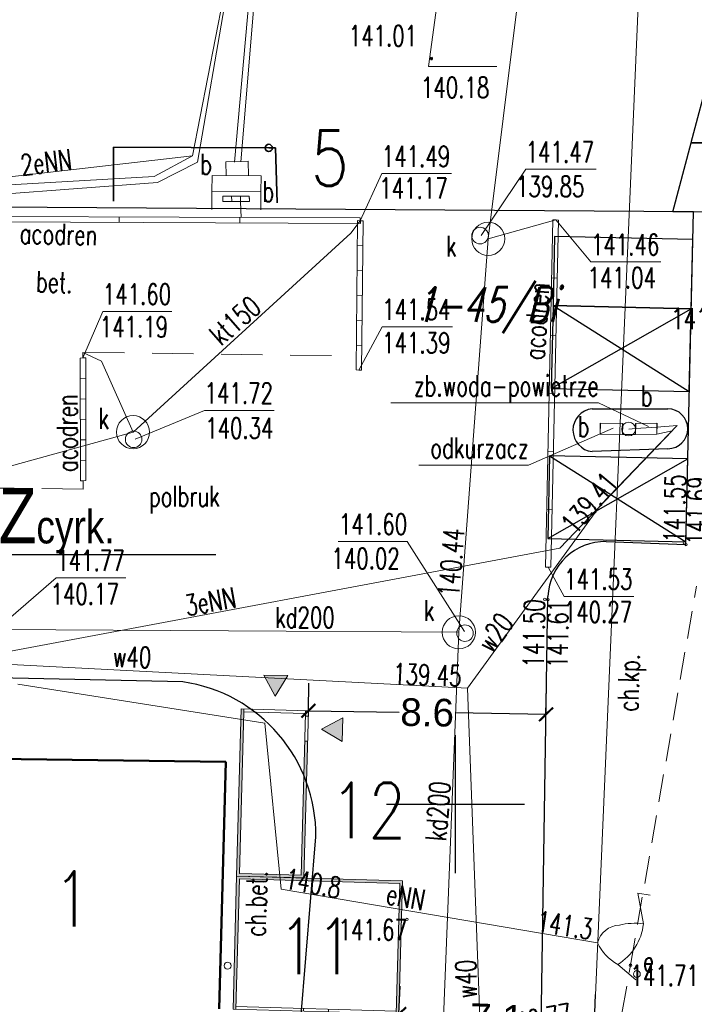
# Model space of a CAD drawing. Header units: feet. Extents: x 7588777 to 15179262, y 5780086 to 11560165.
# Tile 26 of 32: x 14139066 to 14139090, y 11498699 to 11498734. Entities that reach past the tile are written whole.
import ezdxf
from ezdxf import colors
from ezdxf.entities.mleader import LeaderData, LeaderLine
from ezdxf.enums import TextEntityAlignment as Align
from ezdxf.math import Vec2, Vec3

# ---------------------------------------------------------------- set-up
doc = ezdxf.new("R2010")
doc.units = ezdxf.units.FT
doc.header["$MEASUREMENT"] = 0
for name, pattern in [('1', [0]), ('1_14', [1, -1]), ('1_KTCR02', [1.5, 1, -0.5]), ('3_EGBU_A', [0]), ('4', [2.5, 1.5, -1])]:
    doc.linetypes.add(name, pattern=pattern)
doc.layers.get('0').update_dxf_attribs({"color": 250, "linetype": 'CONTINUOUS', "lineweight": 100})
doc.layers.get('Defpoints').update_dxf_attribs({"linetype": 'CONTINUOUS'})
for name, color, linetype, lineweight in [('_kontenery', 6, 'CONTINUOUS', 18), ('_opis znaczniki', 7, 'CONTINUOUS', 35), ('_por', 8, 'CONTINUOUS', 25), ('_wymiary', 7, 'CONTINUOUS', 18), ('ZZSanitarna', 42, 'CONTINUOUS', 30)]:
    doc.layers.add(name, color=color, linetype=linetype, lineweight=lineweight)
for name, color, linetype, lineweight, transparency in [('EGBB_L_0', 7, '3_EGBU_A', 50, 0.7), ('KRZYZE_L_1', 7, '1', 25, 0.7), ('KTCR_E_T_1', 7, 'CONTINUOUS', 15, 0.7), ('KTCR_L_1', 7, '1_KTCR02', 18, 0.7), ('Numery_uzytkow', 3, 'CONTINUOUS', 9, 0.7), ('RTPW_T_1', 7, 'CONTINUOUS', 15, 0.7), ('SDROK_T_0', 7, 'CONTINUOUS', 18, 0.7), ('SDROK_T_2', 7, 'CONTINUOUS', 18, 0.7), ('SDRPK_L_0', 7, '1', 25, 0.7), ('SDRPK_L_2', 7, '4', 18, 0.7), ('SZOPO_L_0', 7, 'CONTINUOUS', 35, 0.7), ('UEEOCN_T_0', 1, 'CONTINUOUS', 18, 0.7), ('UEEOON_T_0', 1, 'CONTINUOUS', 18, 0.7), ('UEEPAN_T_0', 1, 'CONTINUOUS', 18, 0.7), ('UEEPON_L_0', 1, '1', 18, 0.7), ('UINPA_L_3', 7, '1', 18, 0.7), ('UINPA_T_3', 7, 'CONTINUOUS', 18, 0.7), ('UINPO_L_4', 7, '1', 18, 0.7), ('UKKOAD_T_0', 34, 'CONTINUOUS', 18, 0.7), ('UKKOCD_T_0', 34, 'CONTINUOUS', 18, 0.7), ('UKKOCS_T_0', 34, 'CONTINUOUS', 18, 0.7), ('UKKOOD_T_0', 34, 'CONTINUOUS', 18, 0.7), ('UKKPAD_L_0', 34, '1', 18, 0.7), ('UKKPAD_T_0', 34, 'CONTINUOUS', 18, 0.7), ('UKKPOD_L_0', 34, '1', 18, 0.7), ('UWWOC_T_0', 5, 'CONTINUOUS', 18, 0.7), ('UWWOO_T_0', 5, 'CONTINUOUS', 18, 0.7), ('UWWPA_L_0', 5, '1', 18, 0.7), ('UWWPO_L_0', 5, '1', 18, 0.7), ('WUKOS_T_0', 14, 'CONTINUOUS', 18, 0.7)]:
    doc.layers.add(name, color=color, linetype=linetype, lineweight=lineweight, transparency=transparency)
doc.styles.add('Arial', font='arial.ttf')
doc.styles.add('ISOCP', font='isocpeur.ttf')
doc.styles.add('ROMANS', font='romans.shx', dxfattribs={"width": 0.8})
doc.styles.get("Standard").update_dxf_attribs({"font": 'Simplex.SHX', "width": 0.75})
doc.dimstyles.new('PZT-AS', dxfattribs={"dimtxt": 1, "dimasz": 0.5, "dimexe": 1, "dimexo": 1, "dimgap": 0.1, "dimtad": 0, "dimdec": 1, "dimrnd": 0.0005, "dimzin": 0, "dimdsep": 46, "dimtxsty": 'Arial', "dimblk": 'ARCHTICK', "dimcen": 0.5, "dimclrd": 256, "dimclre": 256, "dimclrt": 256, "dimazin": 0, "dimtfac": 1, "dimtdec": 1, "dimtofl": 0, "dimtmove": 0, "dimatfit": 3, "dimldrblk": 'ARCHTICK', "dimfxl": 0, "dimtolj": 1, "dimtzin": 0, "dimarcsym": 0})

# ---------------------------------------------------------------- blocks, each defined once
blk = doc.blocks.new('1_RTPW02')
at = {"linetype": 'Continuous'}
blk.add_circle((0, 0), 0.045, dxfattribs=at)
blk = doc.blocks.new('ARM')
at = {"linetype": 'Continuous'}
blk.add_circle((0, 0), 0.125, dxfattribs=at)
blk = doc.blocks.new('WSP')
at = {"linetype": 'Continuous'}
blk.add_circle((0, 0), 0.045, dxfattribs=at)
blk = doc.blocks.new('gdfgdgdg')
h = blk.add_hatch(color=256)
h.dxf.hatch_style = 1
h.paths.add_polyline_path([(6549963.121, 5545338.992), (6549957.111, 5545338.992), (6549957.111, 5545334.172), (6549957.211, 5545334.172), (6549957.211, 5545338.892), (6549963.021, 5545338.892), (6549963.021, 5545334.172), (6549963.121, 5545334.172)])
h = blk.add_hatch()
h.set_pattern_fill('ANSI31', color=256)
h.set_pattern_definition([(45, (0, 0), (-2.2450640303, 2.2450640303), [])])
h.paths.add_polyline_path([(6549959.683, 5545332.922), (6549960.549, 5545332.922), (6549960.116, 5545333.672)])
h = blk.add_hatch(color=256)
h.dxf.hatch_style = 1
h.paths.add_polyline_path([(6549960.116, 5545333.672), (6549959.683, 5545332.922), (6549960.549, 5545332.922)])
for p, q in [((6549963.021, 5545338.892), (6549957.211, 5545338.892)), ((6549957.211, 5545338.892), (6549957.211, 5545334.172)), ((6549963.021, 5545334.172), (6549963.021, 5545338.892)), ((6549957.211, 5545334.272), (6549963.021, 5545334.272))]:
    blk.add_line(p, q)
for points in [[(6549957.111, 5545334.172), (6549963.121, 5545334.172), (6549963.121, 5545338.992), (6549957.111, 5545338.992)], [(6549960.116, 5545333.672), (6549959.683, 5545332.922), (6549960.549, 5545332.922)]]:
    blk.add_lwpolyline(points, close=True)
for points in [[(6549959.666, 5545334.272), (6549959.666, 5545334.172)], [(6549960.566, 5545334.272), (6549960.566, 5545334.172)]]:
    blk.add_lwpolyline(points)
blk = doc.blocks.new('hghfghgfhfghfh')
h = blk.add_hatch(color=256)
h.dxf.hatch_style = 1
h.paths.add_polyline_path([(6549953.189, 5545332.606), (6549953.189, 5545330.176), (6549958.139, 5545330.176), (6549958.139, 5545330.276), (6549953.289, 5545330.276), (6549953.289, 5545332.506), (6549959.139, 5545332.506), (6549959.239, 5545332.506), (6549959.239, 5545332.606)])
h.paths.add_polyline_path([(6549959.139, 5545330.276), (6549959.039, 5545330.276), (6549959.039, 5545330.176), (6549959.239, 5545330.176), (6549959.239, 5545330.276)], flags=17)
h = blk.add_hatch(color=256)
h.dxf.hatch_style = 1
h.paths.add_polyline_path([(6549959.022, 5545328.926), (6549958.589, 5545329.676), (6549958.156, 5545328.926)])
h.paths.add_polyline_path([(6549960.489, 5545331.824), (6549959.739, 5545331.391), (6549960.489, 5545330.958)])
for p, q in [((6549958.139, 5545330.276), (6549958.139, 5545330.176)), ((6549959.039, 5545330.276), (6549959.039, 5545330.176)), ((6549959.139, 5545330.276), (6549959.239, 5545330.276))]:
    blk.add_line(p, q)
for points in [[(6549953.189, 5545330.176), (6549959.239, 5545330.176), (6549959.239, 5545332.606), (6549953.189, 5545332.606)], [(6549953.289, 5545330.276), (6549959.139, 5545330.276), (6549959.139, 5545332.506), (6549953.289, 5545332.506)], [(6549959.739, 5545331.391), (6549960.489, 5545331.824), (6549960.489, 5545330.958)], [(6549958.589, 5545329.676), (6549958.156, 5545328.926), (6549959.022, 5545328.926)]]:
    blk.add_lwpolyline(points, close=True)
blk.add_lwpolyline([(6549959.139, 5545332.506), (6549959.239, 5545332.506)])
blk = doc.blocks.new('_ArchTick')
at = {"color": 0, "linetype": 'ByBlock', "const_width": 0.15}
blk.add_lwpolyline([(-0.5, -0.5), (0.5, 0.5)], dxfattribs=at)
blk = doc.blocks.new('*D61')
at = {"layer": '_wymiary', "lineweight": -2}
for p, q in [((14139079.511, 11498698.474), (14139079.554, 11498699.473)), ((14139086.583, 11498698.17), (14139086.626, 11498699.169)), ((14139079.511, 11498698.474), (14139082.138, 11498698.361)), ((14139086.583, 11498698.17), (14139083.956, 11498698.283))]:
    blk.add_line(p, q, dxfattribs=at)
at = {"layer": 'Defpoints', "color": 0}
for p in [(14139079.511, 11498698.474), (14139086.583, 11498698.17), (14139086.583, 11498698.17)]:
    blk.add_point(p, dxfattribs=at)
at = {"layer": '_wymiary', "lineweight": -2, "xscale": 0.5, "yscale": 0.5, "zscale": 0.5}
for p, rotation in [((14139079.511, 11498698.474), 177.5341207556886), ((14139086.583, 11498698.17), 357.5341207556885)]:
    blk.add_blockref('_ArchTick', p, dxfattribs=dict(at, rotation=rotation))
at = {"layer": '_wymiary', "insert": (14139083.047, 11498698.322), "char_height": 1, "attachment_point": 5, "rotation": 357.5341, "style": 'Arial'}
blk.add_mtext('\\A1;7.1', dxfattribs=at)
blk = doc.blocks.new('*D62')
at = {"layer": '_wymiary', "lineweight": -2}
for p, q in [((14139076.23, 11498709.438), (14139076.245, 11498710.438)), ((14139084.832, 11498709.309), (14139084.847, 11498710.309)), ((14139076.23, 11498709.438), (14139079.521, 11498709.389)), ((14139084.832, 11498709.309), (14139081.542, 11498709.359))]:
    blk.add_line(p, q, dxfattribs=at)
at = {"layer": 'Defpoints', "color": 0}
for p in [(14139076.23, 11498709.438), (14139084.832, 11498709.309), (14139084.832, 11498709.309)]:
    blk.add_point(p, dxfattribs=at)
at = {"layer": '_wymiary', "lineweight": -2, "xscale": 0.5, "yscale": 0.5, "zscale": 0.5}
for p, rotation in [((14139076.23, 11498709.438), 179.1380952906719), ((14139084.832, 11498709.309), 359.1380952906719)]:
    blk.add_blockref('_ArchTick', p, dxfattribs=dict(at, rotation=rotation))
at = {"layer": '_wymiary', "insert": (14139080.531, 11498709.374), "char_height": 1, "attachment_point": 5, "rotation": 359.1381, "style": 'Arial'}
blk.add_mtext('\\A1;8.6', dxfattribs=at)

msp = doc.modelspace()

# ---------------------------------------------------------------- linework, layer by layer
at = {"layer": '_por'}
for points in [[(14139095.2539, 11498729.963), (14139090.0887, 11498729.9947), (14139090.7522, 11498732.4907), (14139095.9174, 11498732.459), (14139095.2539, 11498729.963)], [(14139094.5894, 11498727.4631), (14139089.4242, 11498727.4948), (14139090.0877, 11498729.9908), (14139095.2529, 11498729.9591), (14139094.5894, 11498727.4631)]]:
    msp.add_lwpolyline(points, dxfattribs=at)
msp.add_lwpolyline([(14139090.0868, 11498723.9868), (14139090.144, 11498726.4861), (14139085.1453, 11498726.6006), (14139085.0881, 11498724.1012)], close=True, dxfattribs=at)
at = {"layer": '_por', "color": 85}
for points in [[(14139090.0181, 11498720.9875), (14139090.0868, 11498723.9868), (14139085.0881, 11498724.1012), (14139085.0194, 11498721.102)], [(14139089.8937, 11498715.5547), (14139089.9624, 11498718.5539), (14139084.9637, 11498718.6684), (14139084.895, 11498715.6692)]]:
    msp.add_lwpolyline(points, close=True, dxfattribs=at)
for points in [[(14139085.0194, 11498721.102), (14139090.0868, 11498723.9868)], [(14139085.0881, 11498724.1012), (14139090.0181, 11498720.9875)], [(14139084.895, 11498715.6692), (14139089.9624, 11498718.5539)], [(14139084.9636, 11498718.6636), (14139089.8937, 11498715.5547)]]:
    msp.add_lwpolyline(points, dxfattribs=at)
at = {"layer": 'EGBB_L_0', "linetype": '3_EGBU_A'}
for p, q in [((14139073.2483, 11498707.5903), (14139064.3565, 11498707.7073)), ((14139073.003, 11498698.6529), (14139073.2483, 11498707.5903))]:
    msp.add_line(p, q, dxfattribs=at)
at = {"layer": 'KRZYZE_L_1', "linetype": '1'}
for p, q in [((14139081.559, 11498703.5624), (14139081.559, 11498708.5624)), ((14139079.059, 11498706.0624), (14139084.059, 11498706.0624))]:
    msp.add_line(p, q, dxfattribs=at)
at = {"layer": 'KTCR_L_1', "linetype": '1_14'}
msp.add_line((14139089.219, 11498759.3724), (14139086.279, 11498691.1024), dxfattribs=at)
at = {"layer": 'KTCR_L_1', "linetype": '1_KTCR02'}
for p, q in [((14139087.889, 11498700.2324), (14139090.279, 11498713.9524)), ((14139086.279, 11498691.1024), (14139087.889, 11498700.2324))]:
    msp.add_line(p, q, dxfattribs=at)
at = {"layer": 'SDRPK_L_0', "linetype": '1'}
for p, q in [((14139090.1669, 11498727.4858), (14139049.9041, 11498727.7569)), ((14139089.8914, 11498715.4548), (14139090.1669, 11498727.4858)), ((14139086.5027, 11498720.3665), (14139089.2451, 11498720.3615)), ((14139086.7947, 11498719.8483), (14139086.7931, 11498719.6481)), ((14139087.606, 11498719.8323), (14139087.6044, 11498719.6321)), ((14139088.0764, 11498719.8321), (14139088.0748, 11498719.6318)), ((14139088.8464, 11498719.8444), (14139088.8448, 11498719.6442)), ((14139089.2455, 11498718.9204), (14139086.5078, 11498718.8155)), ((14139087.0146, 11498715.5641), (14139089.8914, 11498715.4548)), ((14139084.5189, 11498688.478), (14139084.8964, 11498713.5737)), ((14139071.6856, 11498710.487), (14139064.4234, 11498710.6425)), ((14139075.9603, 11498698.2967), (14139076.5048, 11498704.8748))]:
    msp.add_line(p, q, dxfattribs=at)
for centre, radius, start, end in [((14139086.5881, 11498719.5912), 0.7799, 96.28665, 264.08799), ((14139089.2447, 11498719.641), 0.7206, 270.06817, 89.96818), ((14139086.9839, 11498713.4746), 2.0898, 89.15834, 177.28084), ((14139070.8855, 11498704.9248), 5.6195, 359.48989, 81.81479)]:
    msp.add_arc(centre, radius, start, end, dxfattribs=at)
at = {"layer": 'SDRPK_L_2', "linetype": '4'}
for p, q in [((14139072.7423, 11498728.2254), (14139072.7396, 11498727.5748)), ((14139074.5143, 11498728.2097), (14139074.5112, 11498727.5691)), ((14139094.5894, 11498727.4631), (14139090.1669, 11498727.4858)), ((14139068.0712, 11498722.2047), (14139068.0728, 11498722.4049)), ((14139068.0728, 11498722.4049), (14139077.9258, 11498722.2782)), ((14139068.0802, 11498717.4613), (14139051.9503, 11498717.6347)), ((14139068.0776, 11498717.7614), (14139068.0802, 11498717.4613))]:
    msp.add_line(p, q, dxfattribs=at)
at = {"layer": 'SZOPO_L_0'}
for p, q in [((14139069.1742, 11498727.8754), (14139069.1723, 11498729.8269)), ((14139069.1723, 11498729.8269), (14139074.7973, 11498729.8039)), ((14139074.7973, 11498729.8039), (14139075.0379, 11498729.803)), ((14139075.0379, 11498729.803), (14139075.1014, 11498727.814))]:
    msp.add_line(p, q, dxfattribs=at)
msp.add_circle((14139074.7973, 11498729.8039), 0.1313, dxfattribs=at)
at = {"layer": 'UEEPON_L_0', "linetype": '1'}
for p, q in [((14139072.0376, 11498729.5169), (14139074.1267, 11498740.303)), ((14139059.6575, 11498728.0964), (14139072.0376, 11498729.5169)), ((14139085.3334, 11498715.3234), (14139089.3985, 11498719.5673)), ((14139089.3985, 11498719.5673), (14139088.8432, 11498719.4439)), ((14139088.0731, 11498719.4316), (14139087.6028, 11498719.4319)), ((14139063.5078, 11498711.2345), (14139085.3334, 11498715.3234)), ((14139074.6507, 11498708.9902), (14139065.7143, 11498710.4064)), ((14139075.2433, 11498702.9803), (14139074.6507, 11498708.9902)), ((14139086.6932, 11498701.0492), (14139075.2433, 11498702.9803)), ((14139088.6013, 11498702.7621), (14139088.1591, 11498702.8421)), ((14139088.1591, 11498702.8421), (14139088.356, 11498701.7295)), ((14139088.0841, 11498699.6992), (14139087.4269, 11498700.2593))]:
    msp.add_line(p, q, dxfattribs=at)
for centre, radius, start, end in [((14139088.0406, 11498699.4817), 2.2698, 82.01381, 104.11103), ((14139087.5308, 11498700.8142), 0.8699, 92.86912, 164.32677), ((14139086.4256, 11498701.9207), 1.9398, 301.07707, 354.34147), ((14139088.2489, 11498701.7586), 1.7098, 204.51425, 241.26574)]:
    msp.add_arc(centre, radius, start, end, dxfattribs=at)
at = {"layer": 'UINPA_L_3', "linetype": '1'}
for p, q in [((14139073.2477, 11498729.2975), (14139074.0573, 11498729.3214)), ((14139074.0573, 11498729.3214), (14139073.2477, 11498729.2975)), ((14139073.2587, 11498728.7975), (14139073.2477, 11498729.2975)), ((14139074.0696, 11498728.7915), (14139074.0573, 11498729.3214)), ((14139072.7423, 11498728.2254), (14139072.7479, 11498728.8061)), ((14139072.7479, 11498728.8061), (14139074.52, 11498728.7904)), ((14139074.52, 11498728.7904), (14139074.5143, 11498728.2097)), ((14139074.5143, 11498728.2097), (14139072.7423, 11498728.2254)), ((14139086.7931, 11498719.6481), (14139086.7915, 11498719.4479)), ((14139086.7931, 11498719.6481), (14139086.7947, 11498719.8483)), ((14139086.7947, 11498719.8483), (14139087.606, 11498719.8323)), ((14139087.6044, 11498719.6321), (14139087.6028, 11498719.4319)), ((14139087.6044, 11498719.6321), (14139087.606, 11498719.8323)), ((14139088.0748, 11498719.6318), (14139088.0731, 11498719.4316)), ((14139088.0748, 11498719.6318), (14139088.0764, 11498719.8321)), ((14139088.0764, 11498719.8321), (14139088.8464, 11498719.8444)), ((14139088.8448, 11498719.6442), (14139088.8432, 11498719.4439)), ((14139088.8448, 11498719.6442), (14139088.8464, 11498719.8444)), ((14139087.6028, 11498719.4319), (14139086.7915, 11498719.4479)), ((14139088.8432, 11498719.4439), (14139088.0731, 11498719.4316))]:
    msp.add_line(p, q, dxfattribs=at)
at = {"layer": 'UINPA_T_3', "linetype": 'Continuous'}
for p, q in [((14139079.2151, 11498720.5765), (14139086.7336, 11498720.5765)), ((14139088.5414, 11498719.7215), (14139086.7336, 11498720.5765)), ((14139087.2626, 11498719.6678), (14139084.1959, 11498718.3283)), ((14139080.2331, 11498718.3283), (14139084.1959, 11498718.3283))]:
    msp.add_line(p, q, dxfattribs=at)
at = {"layer": 'UINPO_L_4', "linetype": '1'}
for p, q in [((14139072.0376, 11498729.5169), (14139074.1267, 11498740.303)), ((14139074.1267, 11498740.303), (14139072.2175, 11498729.2842)), ((14139074.3414, 11498738.0503), (14139073.5582, 11498729.2905)), ((14139073.788, 11498729.3001), (14139074.5133, 11498738.0074)), ((14139070.6479, 11498728.768), (14139072.0376, 11498729.5169)), ((14139072.2175, 11498729.2842), (14139070.767, 11498728.5528)), ((14139063.0004, 11498728.3268), (14139070.6479, 11498728.768)), ((14139070.767, 11498728.5528), (14139063.075, 11498727.9796))]:
    msp.add_line(p, q, dxfattribs=at)
at = {"layer": 'UKKOAD_T_0', "linetype": 'Continuous'}
for p, q in [((14139078.1108, 11498727.1698), (14139078.8894, 11498728.874)), ((14139078.8894, 11498728.874), (14139081.4137, 11498728.874)), ((14139082.4867, 11498726.633), (14139084.0968, 11498729.0326)), ((14139084.0968, 11498729.0326), (14139086.6482, 11498729.0326)), ((14139085.1852, 11498727.1966), (14139086.4593, 11498725.6791)), ((14139086.4593, 11498725.6791), (14139088.9836, 11498725.6791)), ((14139068.0712, 11498722.2047), (14139068.7907, 11498723.8864)), ((14139068.7907, 11498723.8864), (14139071.2879, 11498723.8864)), ((14139078.0575, 11498721.7633), (14139078.902, 11498723.3301)), ((14139078.902, 11498723.3301), (14139081.4534, 11498723.3301)), ((14139069.9561, 11498719.2614), (14139072.4737, 11498720.3081)), ((14139072.4737, 11498720.3081), (14139074.998, 11498720.3081)), ((14139077.3114, 11498715.562), (14139079.8085, 11498715.562)), ((14139081.8772, 11498712.306), (14139079.8085, 11498715.562)), ((14139084.9119, 11498714.6352), (14139085.4862, 11498713.5787)), ((14139064.6802, 11498712.1544), (14139067.1045, 11498714.2502)), ((14139067.1045, 11498714.2502), (14139069.6288, 11498714.2502)), ((14139085.4862, 11498713.5787), (14139088.0104, 11498713.5787))]:
    msp.add_line(p, q, dxfattribs=at)
at = {"layer": 'UKKOCD_T_0', "linetype": 'Continuous'}
for p, q in [((14139081.0833, 11498736.4619), (14139080.5767, 11498732.7485)), ((14139080.5767, 11498732.7485), (14139083.0467, 11498732.7485))]:
    msp.add_line(p, q, dxfattribs=at)
at = {"layer": 'UKKPAD_L_0', "linetype": '1'}
for p, q in [((14139073.1295, 11498728.0615), (14139074.0902, 11498728.0618)), ((14139073.1337, 11498727.9616), (14139073.1295, 11498728.0615)), ((14139073.1295, 11498728.0615), (14139073.1337, 11498727.9616)), ((14139073.1379, 11498727.8617), (14139073.1295, 11498728.0615)), ((14139073.1337, 11498727.9616), (14139073.1379, 11498727.8617)), ((14139074.0986, 11498727.862), (14139073.1379, 11498727.8617)), ((14139073.458, 11498727.8651), (14139073.4496, 11498728.0649)), ((14139073.7785, 11498727.8586), (14139073.7701, 11498728.0584)), ((14139074.0944, 11498727.9619), (14139074.0902, 11498728.0618)), ((14139074.0902, 11498728.0618), (14139074.0944, 11498727.9619)), ((14139074.0902, 11498728.0618), (14139074.0986, 11498727.862)), ((14139074.0944, 11498727.9619), (14139074.0986, 11498727.862)), ((14139078.1066, 11498727.2697), (14139051.9314, 11498727.3817)), ((14139051.9398, 11498727.1818), (14139078.115, 11498727.0699)), ((14139069.3867, 11498727.1037), (14139069.3883, 11498727.304)), ((14139073.7508, 11498727.0868), (14139073.7524, 11498727.287)), ((14139078.0104, 11498727.1756), (14139077.9572, 11498721.7691)), ((14139078.1108, 11498727.1698), (14139078.0104, 11498727.1756)), ((14139078.0104, 11498727.1756), (14139078.1108, 11498727.1698)), ((14139078.2111, 11498727.164), (14139078.0104, 11498727.1756)), ((14139078.1108, 11498727.1698), (14139078.1066, 11498727.2697)), ((14139078.1066, 11498727.2697), (14139078.1108, 11498727.1698)), ((14139078.115, 11498727.0699), (14139078.1066, 11498727.2697)), ((14139078.1108, 11498727.1698), (14139078.2111, 11498727.164)), ((14139078.1108, 11498727.1698), (14139078.115, 11498727.0699)), ((14139078.1578, 11498721.7575), (14139078.2111, 11498727.164)), ((14139085.0848, 11498727.2024), (14139084.8116, 11498714.641)), ((14139085.0122, 11498714.6294), (14139085.2855, 11498727.1908)), ((14139085.1852, 11498727.1966), (14139085.0848, 11498727.2024)), ((14139085.0848, 11498727.2024), (14139085.1852, 11498727.1966)), ((14139085.2855, 11498727.1908), (14139085.0848, 11498727.2024)), ((14139085.1852, 11498727.1966), (14139085.2855, 11498727.1908)), ((14139077.9982, 11498726.2744), (14139078.1989, 11498726.2628)), ((14139077.996, 11498725.3736), (14139078.1967, 11498725.362)), ((14139085.0426, 11498725.109), (14139085.2433, 11498725.0974)), ((14139077.9838, 11498724.4723), (14139078.1845, 11498724.4607)), ((14139077.9716, 11498723.5711), (14139078.1723, 11498723.5595)), ((14139084.9904, 11498723.0151), (14139085.1911, 11498723.0035)), ((14139077.9694, 11498722.6703), (14139078.17, 11498722.6587)), ((14139067.9713, 11498722.2005), (14139068.1711, 11498722.2089)), ((14139068.0712, 11498722.2047), (14139067.9713, 11498722.2005)), ((14139067.9713, 11498722.2005), (14139068.0712, 11498722.2047)), ((14139067.9777, 11498717.7572), (14139067.9713, 11498722.2005)), ((14139068.0712, 11498722.2047), (14139068.1711, 11498722.2089)), ((14139068.1711, 11498722.2089), (14139068.1775, 11498717.7656)), ((14139078.0575, 11498721.7633), (14139077.9572, 11498721.7691)), ((14139077.9572, 11498721.7691), (14139078.0575, 11498721.7633)), ((14139077.9572, 11498721.7691), (14139078.1578, 11498721.7575)), ((14139078.0575, 11498721.7633), (14139078.1578, 11498721.7575)), ((14139067.9724, 11498721.4599), (14139068.1722, 11498721.4683)), ((14139067.9734, 11498720.7194), (14139068.1732, 11498720.7278)), ((14139084.9482, 11498720.9217), (14139085.1488, 11498720.9101)), ((14139067.9745, 11498719.9789), (14139068.1743, 11498719.9872)), ((14139067.9756, 11498719.2383), (14139068.1754, 11498719.2467)), ((14139067.9766, 11498718.4978), (14139068.1764, 11498718.5062)), ((14139084.906, 11498718.8283), (14139085.1066, 11498718.8167)), ((14139068.1775, 11498717.7656), (14139067.9777, 11498717.7572)), ((14139068.0776, 11498717.7614), (14139067.9777, 11498717.7572)), ((14139067.9777, 11498717.7572), (14139068.0776, 11498717.7614)), ((14139068.0776, 11498717.7614), (14139068.1775, 11498717.7656)), ((14139084.8538, 11498716.7344), (14139085.0544, 11498716.7228)), ((14139084.9119, 11498714.6352), (14139084.8116, 11498714.641)), ((14139084.8116, 11498714.641), (14139084.9119, 11498714.6352)), ((14139084.8116, 11498714.641), (14139085.0122, 11498714.6294)), ((14139084.9119, 11498714.6352), (14139085.0122, 11498714.6294))]:
    msp.add_line(p, q, dxfattribs=at)
for centre, radius in [((14139082.7419, 11498726.5136), 0.5999), ((14139082.4467, 11498726.6313), 0.3), ((14139069.8853, 11498719.5186), 0.5999), ((14139069.9062, 11498719.2593), 0.3), ((14139081.6783, 11498712.2777), 0.5999), ((14139081.8997, 11498712.2469), 0.3)]:
    msp.add_circle(centre, radius, dxfattribs=at)
at = {"layer": 'UKKPOD_L_0', "linetype": '1'}
for p, q in [((14139082.7419, 11498726.5136), (14139088.2983, 11498771.0419)), ((14139073.7785, 11498727.8586), (14139073.8024, 11498727.2891)), ((14139077.7696, 11498726.7151), (14139078.1108, 11498727.1698)), ((14139082.7419, 11498726.5136), (14139085.1852, 11498727.1966)), ((14139069.8853, 11498719.5186), (14139077.7696, 11498726.7151)), ((14139081.6783, 11498712.2777), (14139082.7419, 11498726.5136)), ((14139068.7468, 11498722.0829), (14139068.0728, 11498722.4049)), ((14139069.8853, 11498719.5186), (14139068.7468, 11498722.0829)), ((14139069.8853, 11498719.5186), (14139055.8663, 11498715.6575)), ((14139064.5207, 11498712.3779), (14139081.6783, 11498712.2777)), ((14139080.8916, 11498692.3989), (14139081.6783, 11498712.2777))]:
    msp.add_line(p, q, dxfattribs=at)
at = {"layer": 'UWWPA_L_0', "linetype": '1'}
msp.add_circle((14139087.8246, 11498719.6314), 0.25, dxfattribs=at)
at = {"layer": 'UWWPO_L_0', "linetype": '1'}
for p, q in [((14139086.8093, 11498716.8766), (14139089.5808, 11498719.7551)), ((14139088.0739, 11498719.6518), (14139087.8246, 11498719.6314)), ((14139089.5808, 11498719.7551), (14139088.8423, 11498719.7041)), ((14139081.9932, 11498710.2593), (14139086.8093, 11498716.8766)), ((14139081.9932, 11498710.2593), (14139059.7776, 11498711.4082)), ((14139082.7761, 11498689.2255), (14139081.9932, 11498710.2593))]:
    msp.add_line(p, q, dxfattribs=at)
at = {"layer": 'UWWPO_L_0', "linetype": '4'}
msp.add_line((14139088.8423, 11498719.7041), (14139088.0739, 11498719.6518), dxfattribs=at)

# ---------------------------------------------------------------- block references
at = {"layer": '_kontenery'}
for name, p, rotation in [('hghfghgfhfghfh', (19502630.1524, 4799086.9035), 88.42797169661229), ('gdfgdgdg', (7439452.9876, 6135140.6609), 358.4279717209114)]:
    msp.add_blockref(name, p, dxfattribs=dict(at, rotation=rotation))
at = {"layer": 'RTPW_T_1'}
msp.add_blockref('1_RTPW02', (14139087.889, 11498700.2324), dxfattribs=at)
at = {"layer": 'SDROK_T_0'}
msp.add_blockref('ARM', (14139073.3077, 11498700.2169), dxfattribs=at)
at = {"layer": 'UEEPAN_T_0'}
msp.add_blockref('ARM', (14139088.1205, 11498699.9147), dxfattribs=at)
at = {"layer": 'WUKOS_T_0'}
for p in [(14139089.839, 11498715.5124), (14139089.899, 11498715.4524), (14139084.789, 11498713.4724), (14139084.899, 11498713.4624), (14139079.799, 11498701.8924)]:
    msp.add_blockref('WSP', p, dxfattribs=at)

# ---------------------------------------------------------------- texts
at = {"layer": '_opis znaczniki', "char_height": 2, "width": 28.442053, "attachment_point": 5, "style": 'ROMANS'}
for s, insert in [('5', (14139077.0082, 11498729.4381)), ('1', (14139067.6908, 11498702.6313))]:
    msp.add_mtext(s, dxfattribs=dict(at, insert=insert))
at = {"layer": '_opis znaczniki', "color": 5, "char_height": 2, "width": 28.442053, "attachment_point": 5, "style": 'ROMANS'}
for s, insert in [('12', (14139078.4, 11498705.8332)), ('11', (14139076.5071, 11498700.9143))]:
    msp.add_mtext(s, dxfattribs=dict(at, insert=insert))
at = {"layer": 'KTCR_E_T_1', "width": 0.7}
msp.add_text('ch.kp.', height=0.75, rotation=88.50001, dxfattribs=at).set_placement((14139087.9446, 11498710.4553), align=Align.MIDDLE)
at = {"layer": 'Numery_uzytkow', "oblique": 15, "width": 0.7}
msp.add_text('1-45/Bi', height=1.25, dxfattribs=at).set_placement((14139080.079, 11498724.7624), align=Align.TOP_LEFT)
at = {"layer": 'RTPW_T_1', "width": 0.7}
msp.add_text('141.71', height=0.75, dxfattribs=at).set_placement((14139087.889, 11498700.2324), align=Align.TOP_LEFT)
at = {"layer": 'SDROK_T_2', "width": 0.7}
for s, rotation, p in [('bet.', 358.16419, (14139066.3596, 11498724.5948)), ('ch.bet.', 88.17404, (14139074.6752, 11498701.2551))]:
    msp.add_text(s, height=0.75, rotation=rotation, dxfattribs=at).set_placement(p)
msp.add_text('polbruk', height=0.75, dxfattribs=at).set_placement((14139070.4578, 11498716.8259))
at = {"layer": 'UEEOCN_T_0', "width": 0.7}
msp.add_text('140.8', height=0.75, rotation=349.92409, dxfattribs=at).set_placement((14139075.3423, 11498703.0045))
msp.add_text('141.3', height=0.75, rotation=351.55411, dxfattribs=at).set_placement((14139086.4584, 11498701.1594), align=Align.RIGHT)
at = {"layer": 'UEEOON_T_0', "width": 0.7}
for s, rotation, p in [('2eNN', 6.54558, (14139065.8604, 11498728.8081)), ('3eNN', 10.17432, (14139071.8359, 11498712.8652)), ('eNN', 349.59409, (14139078.9981, 11498702.4575))]:
    msp.add_text(s, height=0.75, rotation=rotation, dxfattribs=at).set_placement(p)
at = {"layer": 'UEEPAN_T_0', "width": 0.7}
msp.add_text('e', height=0.75, dxfattribs=at).set_placement((14139088.3417, 11498699.9944))
at = {"layer": 'UINPA_T_3', "width": 0.7}
for p in [(14139072.3145, 11498728.8401), (14139074.5627, 11498727.8569), (14139088.2601, 11498720.4603), (14139085.9748, 11498719.3535)]:
    msp.add_text('b', height=0.75, dxfattribs=at).set_placement(p)
for s, p in [('zb.woda-powietrze', (14139086.7336, 11498720.8265)), ('odkurzacz', (14139084.1959, 11498718.5783))]:
    msp.add_text(s, height=0.75, dxfattribs=at).set_placement(p, align=Align.RIGHT)
at = {"layer": 'UKKOAD_T_0', "width": 0.7}
for s, p in [('141.47', (14139084.0968, 11498729.2826)), ('141.49', (14139078.8894, 11498729.124)), ('141.46', (14139086.4593, 11498725.9291)), ('141.60', (14139068.7907, 11498724.1364)), ('141.54', (14139078.902, 11498723.5801)), ('141.72', (14139072.4737, 11498720.5581)), ('141.77', (14139067.1045, 11498714.5002)), ('141.53', (14139085.4862, 11498713.8287))]:
    msp.add_text(s, height=0.75, dxfattribs=at).set_placement(p)
for s, p in [('141.17', (14139078.7963, 11498728.7198)), ('139.85', (14139083.7473, 11498728.7875)), ('141.04', (14139086.3379, 11498725.4836)), ('141.19', (14139068.6789, 11498723.7014)), ('141.39', (14139078.9009, 11498723.1297)), ('140.34', (14139072.4955, 11498720.0386)), ('140.17', (14139066.8974, 11498714.0385)), ('140.27', (14139085.4747, 11498713.3878))]:
    msp.add_text(s, height=0.75, dxfattribs=at).set_placement(p, align=Align.TOP_LEFT)
msp.add_text('141.60', height=0.75, dxfattribs=at).set_placement((14139079.8085, 11498715.812), align=Align.RIGHT)
msp.add_text('140.02', height=0.75, dxfattribs=at).set_placement((14139079.539, 11498715.3203), align=Align.TOP_RIGHT)
at = {"layer": 'UKKOCD_T_0', "width": 0.7}
msp.add_text('141.01', height=0.75, dxfattribs=at).set_placement((14139080.1661, 11498734.2316), align=Align.TOP_RIGHT)
for s, p in [('.       ', (14139080.5767, 11498733.7485)), ('140.18', (14139080.3045, 11498732.3659))]:
    msp.add_text(s, height=0.75, dxfattribs=at).set_placement(p, align=Align.TOP_LEFT)
msp.add_text('140.44', height=0.75, rotation=85.08407, dxfattribs=at).set_placement((14139081.6754, 11498713.5385))
at = {"layer": 'UKKOCS_T_0', "width": 0.7}
msp.add_text('140.77', height=0.75, rotation=10.20432, dxfattribs=at).set_placement((14139085.805, 11498698.1296), align=Align.RIGHT)
at = {"layer": 'UKKOOD_T_0', "width": 0.7}
msp.add_text('acodren', height=0.75, rotation=358.6542, dxfattribs=at).set_placement((14139065.7896, 11498727.0937), align=Align.TOP_LEFT)
for s, rotation, p in [('acodren', 86.08406, (14139084.768, 11498722.1151)), ('kt150', 40.80444, (14139073.0675, 11498722.6246)), ('acodren', 90.11401, (14139067.8739, 11498718.0831)), ('kd200', 359.91421, (14139075.0263, 11498712.4387)), ('kd200', 85.63406, (14139081.2157, 11498704.7023))]:
    msp.add_text(s, height=0.75, rotation=rotation, dxfattribs=at).set_placement(p)
at = {"layer": 'UKKPAD_T_0', "width": 0.7}
for p in [(14139081.2073, 11498725.8787), (14139068.629, 11498719.646), (14139080.4098, 11498712.6948)]:
    msp.add_text('k', height=0.75, dxfattribs=at).set_placement(p)
at = {"layer": 'UWWOC_T_0', "width": 0.7}
msp.add_text('139.41', height=0.75, rotation=49.99441, dxfattribs=at).set_placement((14139085.8952, 11498715.7673))
msp.add_text('139.45', height=0.75, rotation=357.94419, dxfattribs=at).set_placement((14139081.7605, 11498710.3196), align=Align.RIGHT)
at = {"layer": 'UWWOO_T_0', "width": 0.7}
for s, rotation, p in [('w20', 53.95234, (14139082.8858, 11498711.4858)), ('w40', 358.22419, (14139069.1408, 11498711.0307)), ('w40', 91.594, (14139082.3339, 11498699.0447))]:
    msp.add_text(s, height=0.75, rotation=rotation, dxfattribs=at).set_placement(p)
at = {"layer": 'WUKOS_T_0', "width": 0.7}
msp.add_text('141.66', height=0.75, dxfattribs=at).set_placement((14139091.839, 11498723.2524), align=Align.RIGHT)
msp.add_text('141.55', height=0.75, rotation=88.68814, dxfattribs=at).set_placement((14139089.839, 11498715.5124))
msp.add_text('141.69', height=0.75, rotation=88.68814, dxfattribs=at).set_placement((14139089.899, 11498715.4524), align=Align.TOP_LEFT)
msp.add_text('141.50', height=0.75, rotation=89.13808, dxfattribs=at).set_placement((14139084.789, 11498713.4724), align=Align.RIGHT)
msp.add_text('141.61', height=0.75, rotation=89.13808, dxfattribs=at).set_placement((14139084.899, 11498713.4624), align=Align.TOP_RIGHT)
msp.add_text('141.67', height=0.75, dxfattribs=at).set_placement((14139079.799, 11498701.8924), align=Align.TOP_RIGHT)

# ---------------------------------------------------------------- dimensions: what is measured, and where the dimension line sits
at = {"layer": '_wymiary'}
for p1, p2, picture, middle in [((14139076.2301, 11498709.4385), (14139084.8322, 11498709.309), '*D62', (14139080.5312, 11498709.3737)), ((14139079.5106, 11498698.4743), (14139086.5834, 11498698.1697), '*D61', (14139083.047, 11498698.322))]:
    dim = msp.add_aligned_dim(p1=p1, p2=p2, distance=0, dimstyle='PZT-AS', override={"dimtmove": 1}, dxfattribs=at)
    dim.commit()
    dim.dimension.update_dxf_attribs({"geometry": picture, "text_midpoint": middle})

# ---------------------------------------------------------------- leaders
at = {"layer": 'ZZSanitarna'}
ml = msp.add_multileader_mtext('Standard', dxfattribs=at)
ml.set_content('{\\fArial|b0|i0|c238|p34;\\W0.8;Z\\H0.6x;cyrk.}', color=256, style='ISOCP')
ml.set_leader_properties()
ml.build(insert=Vec2(0, 0))
ml.multileader.update_dxf_attribs({"text_left_attachment_type": 6, "text_right_attachment_type": 6, "dogleg_length": 0.36, "arrow_head_size": 0.18})
ctx = ml.context
ctx.base_point, ctx.char_height, ctx.arrow_head_size, ctx.landing_gap_size, ctx.plane_origin = Vec3(14139064.9329, 11498715.0942), 2, 0.18, 0.09, Vec3(14139059.9349, 11498715.4938)
ctx.left_attachment, ctx.right_attachment = 6, 6
notes = []
notes.append((ctx, [(1, (1, 1, 0), (14139064.5729, 11498715.0942), (1, 0), 0.36, [(0, [(14139060.0936, 11498714.9277)], 0, [])])]))
ctx.mtext.insert, ctx.mtext.flow_direction = Vec3(14139065.0229, 11498717.4942), 5
for ctx, leaders in notes:
    for number, flags, end, landing, length, lines in leaders:
        leader = LeaderData()
        leader.index, (leader.has_last_leader_line, leader.has_dogleg_vector, leader.attachment_direction) = number, flags
        leader.last_leader_point, leader.dogleg_vector, leader.dogleg_length = Vec3(end), Vec3(landing), length
        for number, points, colour, breaks in lines:
            line = LeaderLine()
            line.index, line.vertices, line.color, line.breaks = number, Vec3.list(points), colors.encode_raw_color(colour), breaks
            leader.lines.append(line)
        ctx.leaders.append(leader)

doc.saveas('drawing.dxf')
